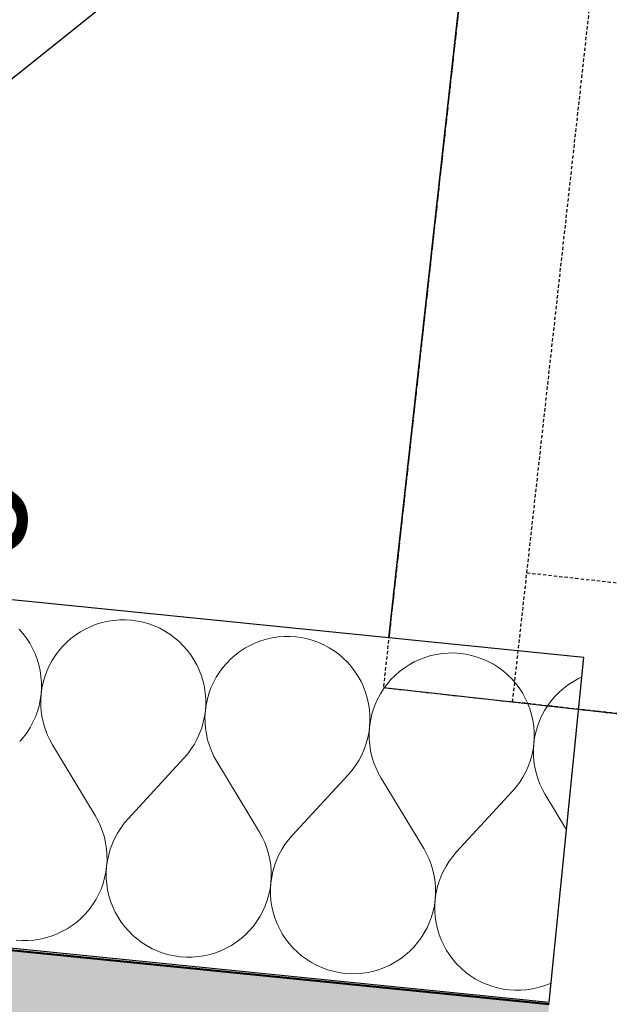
# Model space of a CAD drawing. Header units: millimetres. Extents: x -25972 to 4435, y -2839 to 20217.
# Tile 85 of 110: x -14630 to -14357, y 9410 to 9865. Entities that reach past the tile are written whole.
import ezdxf

# ---------------------------------------------------------------- set-up
doc = ezdxf.new("R2010")
doc.units = ezdxf.units.MM
doc.header["$MEASUREMENT"] = 0
for name, pattern in [('Wipeout_Contour', [1000, 0, -1000]), ('Čerchovaná M', [4.5, 2.5, -0.85, 0.3, -0.85]), ('Čárkovaná S', [2.5, 1.5, -1])]:
    doc.linetypes.add(name, pattern=pattern)
for name, color, linetype in [('7._POHLED ZÁPADNÍ_2_3D prvky fasada nove', 7, 'Continuous'), ('7._POHLED ZÁPADNÍ_2_Interiér - schodiště', 7, 'Continuous'), ('7._POHLED ZÁPADNÍ_2_Konstrukce - nosné', 7, 'Continuous'), ('7._POHLED ZÁPADNÍ_2_Nové_3D prvky fasada nove', 7, 'Continuous'), ('7._POHLED ZÁPADNÍ_2_Nové_3D prvky model', 7, 'Continuous'), ('7._POHLED ZÁPADNÍ_2_Nové_Interiér - schodiště', 7, 'Continuous'), ('7._POHLED ZÁPADNÍ_2_Nové_Konstrukce - nosné', 7, 'Continuous'), ('7._POHLED ZÁPADNÍ_2_Nové_Otvory – Dveře', 7, 'Continuous'), ('7._POHLED ZÁPADNÍ_2_Nové_Výplně – Řezové', 7, 'Continuous'), ('7._POHLED ZÁPADNÍ_2_Výplně – Řezové', 7, 'Continuous')]:
    doc.layers.add(name, color=color, linetype=linetype)
doc.styles.add('GENEROVANÝ_STYL_1', font='txt')

# ---------------------------------------------------------------- blocks, each defined once
blk = doc.blocks.new('*X38', base_point=(-26263.07, -5016.56))
at = {"layer": '7._POHLED ZÁPADNÍ_2_Nové_Výplně – Řezové', "color": 21, "linetype": 'Continuous', "lineweight": 20, "true_color": 0xffaaaa}
for p, q in [((-14583.38, 9587.32), (-14586.09, 9587.1)), ((-14580.66, 9587.33), (-14583.38, 9587.32)), ((-14577.94, 9587.16), (-14580.66, 9587.33)), ((-14575.25, 9586.79), (-14577.94, 9587.16)), ((-14628.06, 9580.99), (-14629.85, 9583.03)), ((-14599.05, 9583.2), (-14601.43, 9581.88)), ((-14596.58, 9584.35), (-14599.05, 9583.2)), ((-14594.04, 9585.32), (-14596.58, 9584.35)), ((-14591.43, 9586.1), (-14594.04, 9585.32)), ((-14588.78, 9586.7), (-14591.43, 9586.1)), ((-14586.09, 9587.1), (-14588.78, 9586.7)), ((-14572.58, 9586.23), (-14575.25, 9586.79)), ((-14569.97, 9585.48), (-14572.58, 9586.23)), ((-14567.41, 9584.54), (-14569.97, 9585.48)), ((-14564.93, 9583.43), (-14567.41, 9584.54)), ((-14562.54, 9582.14), (-14564.93, 9583.43)), ((-14626.41, 9578.82), (-14628.06, 9580.99)), ((-14624.93, 9576.54), (-14626.41, 9578.82)), ((-14605.87, 9578.75), (-14607.92, 9576.96)), ((-14603.7, 9580.4), (-14605.87, 9578.75)), ((-14601.43, 9581.88), (-14603.7, 9580.4)), ((-14560.24, 9580.68), (-14562.54, 9582.14)), ((-14558.05, 9579.07), (-14560.24, 9580.68)), ((-14555.98, 9577.3), (-14558.05, 9579.07)), ((-14515.63, 9578.45), (-14518.23, 9577.67)), ((-14512.97, 9579.05), (-14515.63, 9578.45)), ((-14510.28, 9579.45), (-14512.97, 9579.05)), ((-14507.57, 9579.67), (-14510.28, 9579.45)), ((-14504.85, 9579.68), (-14507.57, 9579.67)), ((-14502.14, 9579.51), (-14504.85, 9579.68)), ((-14499.44, 9579.14), (-14502.14, 9579.51)), ((-14496.78, 9578.58), (-14499.44, 9579.14)), ((-14494.16, 9577.83), (-14496.78, 9578.58)), ((-14623.61, 9574.16), (-14624.93, 9576.54)), ((-14622.46, 9571.7), (-14623.61, 9574.16)), ((-14609.83, 9575.02), (-14611.59, 9572.95)), ((-14607.92, 9576.96), (-14609.83, 9575.02)), ((-14554.05, 9575.39), (-14555.98, 9577.3)), ((-14552.25, 9573.34), (-14554.05, 9575.39)), ((-14525.62, 9574.24), (-14527.9, 9572.75)), ((-14523.24, 9575.56), (-14525.62, 9574.24)), ((-14520.77, 9576.7), (-14523.24, 9575.56)), ((-14518.23, 9577.67), (-14520.77, 9576.7)), ((-14491.61, 9576.89), (-14494.16, 9577.83)), ((-14489.13, 9575.78), (-14491.61, 9576.89)), ((-14486.73, 9574.49), (-14489.13, 9575.78)), ((-14484.43, 9573.04), (-14486.73, 9574.49)), ((-14621.5, 9569.15), (-14622.46, 9571.7)), ((-14620.72, 9566.55), (-14621.5, 9569.15)), ((-14613.21, 9570.76), (-14614.66, 9568.46)), ((-14611.59, 9572.95), (-14613.21, 9570.76)), ((-14550.61, 9571.17), (-14552.25, 9573.34)), ((-14549.12, 9568.89), (-14550.61, 9571.17)), ((-14532.11, 9569.31), (-14534.02, 9567.37)), ((-14530.07, 9571.1), (-14532.11, 9569.31)), ((-14527.9, 9572.75), (-14530.07, 9571.1)), ((-14482.24, 9571.42), (-14484.43, 9573.04)), ((-14480.18, 9569.65), (-14482.24, 9571.42)), ((-14478.24, 9567.74), (-14480.18, 9569.65)), ((-14444.97, 9569.05), (-14447.44, 9567.91)), ((-14442.43, 9570.02), (-14444.97, 9569.05)), ((-14439.82, 9570.81), (-14442.43, 9570.02)), ((-14437.17, 9571.4), (-14439.82, 9570.81)), ((-14434.48, 9571.81), (-14437.17, 9571.4)), ((-14431.76, 9572.02), (-14434.48, 9571.81)), ((-14429.04, 9572.04), (-14431.76, 9572.02)), ((-14426.33, 9571.86), (-14429.04, 9572.04)), ((-14423.63, 9571.49), (-14426.33, 9571.86)), ((-14420.97, 9570.93), (-14423.63, 9571.49)), ((-14418.36, 9570.18), (-14420.97, 9570.93)), ((-14415.8, 9569.25), (-14418.36, 9570.18)), ((-14413.32, 9568.13), (-14415.8, 9569.25)), ((-14620.12, 9563.89), (-14620.72, 9566.55)), ((-14615.95, 9566.07), (-14617.06, 9563.58)), ((-14614.66, 9568.46), (-14615.95, 9566.07)), ((-14547.8, 9566.51), (-14549.12, 9568.89)), ((-14546.66, 9564.05), (-14547.8, 9566.51)), ((-14535.79, 9565.3), (-14537.4, 9563.11)), ((-14534.02, 9567.37), (-14535.79, 9565.3)), ((-14476.45, 9565.69), (-14478.24, 9567.74)), ((-14474.8, 9563.53), (-14476.45, 9565.69)), ((-14452.09, 9565.1), (-14454.26, 9563.46)), ((-14449.82, 9566.59), (-14452.09, 9565.1)), ((-14447.44, 9567.91), (-14449.82, 9566.59)), ((-14410.92, 9566.84), (-14413.32, 9568.13)), ((-14408.63, 9565.39), (-14410.92, 9566.84)), ((-14406.44, 9563.77), (-14408.63, 9565.39)), ((-14619.72, 9561.2), (-14620.12, 9563.89)), ((-14619.51, 9558.49), (-14619.72, 9561.2)), ((-14618, 9561.03), (-14618.74, 9558.41)), ((-14617.06, 9563.58), (-14618, 9561.03)), ((-14545.69, 9561.5), (-14546.66, 9564.05)), ((-14544.91, 9558.9), (-14545.69, 9561.5)), ((-14538.86, 9560.81), (-14540.14, 9558.42)), ((-14537.4, 9563.11), (-14538.86, 9560.81)), ((-14473.32, 9561.25), (-14474.8, 9563.53)), ((-14472, 9558.87), (-14473.32, 9561.25)), ((-14456.3, 9561.66), (-14458.21, 9559.72)), ((-14454.26, 9563.46), (-14456.3, 9561.66)), ((-14404.37, 9562), (-14406.44, 9563.77)), ((-14402.43, 9560.09), (-14404.37, 9562)), ((-14400.64, 9558.05), (-14402.43, 9560.09)), ((-14371.63, 9560.26), (-14374.01, 9558.94)), ((-14370.04, 9561), (-14371.63, 9560.26)), ((-14619.67, 9553.05), (-14619.49, 9555.77)), ((-14619.3, 9555.75), (-14619.67, 9553.05)), ((-14619.49, 9555.77), (-14619.51, 9558.49)), ((-14618.74, 9558.41), (-14619.3, 9555.75)), ((-14544.32, 9556.24), (-14544.91, 9558.9)), ((-14543.91, 9553.55), (-14544.32, 9556.24)), ((-14541.26, 9555.93), (-14542.19, 9553.38)), ((-14540.14, 9558.42), (-14541.26, 9555.93)), ((-14470.85, 9556.4), (-14472, 9558.87)), ((-14469.89, 9553.86), (-14470.85, 9556.4)), ((-14461.6, 9555.47), (-14463.05, 9553.17)), ((-14459.98, 9557.65), (-14461.6, 9555.47)), ((-14458.21, 9559.72), (-14459.98, 9557.65)), ((-14399, 9555.88), (-14400.64, 9558.05)), ((-14397.51, 9553.6), (-14399, 9555.88)), ((-14378.45, 9555.81), (-14380.5, 9554.01)), ((-14376.29, 9557.45), (-14378.45, 9555.81)), ((-14374.01, 9558.94), (-14376.29, 9557.45)), ((-14620.04, 9550.36), (-14619.67, 9553.05)), ((-14619.67, 9553.05), (-14619.84, 9550.34)), ((-14543.7, 9550.84), (-14543.91, 9553.55)), ((-14543.69, 9548.12), (-14543.7, 9550.84)), ((-14542.94, 9550.76), (-14543.5, 9548.1)), ((-14542.19, 9553.38), (-14542.94, 9550.76)), ((-14469.1, 9551.25), (-14469.89, 9553.86)), ((-14468.51, 9548.6), (-14469.1, 9551.25)), ((-14464.34, 9550.77), (-14465.45, 9548.29)), ((-14463.05, 9553.17), (-14464.34, 9550.77)), ((-14396.19, 9551.22), (-14397.51, 9553.6)), ((-14395.05, 9548.75), (-14396.19, 9551.22)), ((-14382.41, 9552.07), (-14384.18, 9550.01)), ((-14380.5, 9554.01), (-14382.41, 9552.07)), ((-14621.36, 9545.08), (-14620.6, 9547.7)), ((-14620.6, 9547.7), (-14620.04, 9550.36)), ((-14619.84, 9550.34), (-14619.82, 9547.62)), ((-14619.82, 9547.62), (-14619.61, 9544.91)), ((-14543.86, 9545.41), (-14543.69, 9548.12)), ((-14543.5, 9548.1), (-14543.86, 9545.41)), ((-14468.11, 9545.91), (-14468.51, 9548.6)), ((-14465.45, 9548.29), (-14466.38, 9545.73)), ((-14394.08, 9546.21), (-14395.05, 9548.75)), ((-14393.3, 9543.6), (-14394.08, 9546.21)), ((-14385.79, 9547.82), (-14387.25, 9545.52)), ((-14384.18, 9550.01), (-14385.79, 9547.82)), ((-14623.41, 9540.05), (-14622.29, 9542.53)), ((-14622.29, 9542.53), (-14621.36, 9545.08)), ((-14619.61, 9544.91), (-14619.2, 9542.22)), ((-14619.2, 9542.22), (-14618.61, 9539.56)), ((-14544.8, 9540.05), (-14544.24, 9542.71)), ((-14544.24, 9542.71), (-14543.86, 9545.41)), ((-14543.86, 9545.41), (-14544.04, 9542.69)), ((-14544.04, 9542.69), (-14544.02, 9539.97)), ((-14467.9, 9543.19), (-14468.11, 9545.91)), ((-14467.88, 9540.47), (-14467.9, 9543.19)), ((-14467.13, 9543.12), (-14467.69, 9540.45)), ((-14466.38, 9545.73), (-14467.13, 9543.12)), ((-14392.71, 9540.95), (-14393.3, 9543.6)), ((-14388.53, 9543.12), (-14389.65, 9540.64)), ((-14387.25, 9545.52), (-14388.53, 9543.12)), ((-14626.15, 9535.35), (-14624.7, 9537.65)), ((-14624.7, 9537.65), (-14623.41, 9540.05)), ((-14618.61, 9539.56), (-14617.82, 9536.96)), ((-14546.49, 9534.88), (-14545.55, 9537.43)), ((-14545.55, 9537.43), (-14544.8, 9540.05)), ((-14544.02, 9539.97), (-14543.81, 9537.26)), ((-14543.81, 9537.26), (-14543.4, 9534.57)), ((-14468.43, 9535.06), (-14468.06, 9537.76)), ((-14468.06, 9537.76), (-14468.23, 9535.04)), ((-14468.06, 9537.76), (-14467.88, 9540.47)), ((-14467.69, 9540.45), (-14468.06, 9537.76)), ((-14392.3, 9538.26), (-14392.71, 9540.95)), ((-14392.09, 9535.54), (-14392.3, 9538.26)), ((-14390.58, 9538.08), (-14391.33, 9535.47)), ((-14389.65, 9540.64), (-14390.58, 9538.08)), ((-14629.54, 9531.1), (-14627.77, 9533.17)), ((-14627.77, 9533.17), (-14626.15, 9535.35)), ((-14617.82, 9536.96), (-14616.85, 9534.42)), ((-14616.85, 9534.42), (-14615.7, 9531.95)), ((-14547.6, 9532.4), (-14546.49, 9534.88)), ((-14543.4, 9534.57), (-14542.8, 9531.91)), ((-14468.99, 9532.4), (-14468.43, 9535.06)), ((-14468.23, 9535.04), (-14468.21, 9532.32)), ((-14392.25, 9530.11), (-14392.08, 9532.82)), ((-14391.89, 9532.81), (-14392.25, 9530.11)), ((-14392.08, 9532.82), (-14392.09, 9535.54)), ((-14391.33, 9535.47), (-14391.89, 9532.81)), ((-14615.7, 9531.95), (-14614.38, 9529.57)), ((-14594.7, 9496.95), (-14614.38, 9529.57)), ((-14550.35, 9527.71), (-14548.89, 9530)), ((-14548.89, 9530), (-14547.6, 9532.4)), ((-14542.8, 9531.91), (-14542.02, 9529.31)), ((-14542.02, 9529.31), (-14541.05, 9526.77)), ((-14470.68, 9527.23), (-14469.74, 9529.79)), ((-14469.74, 9529.79), (-14468.99, 9532.4)), ((-14468.21, 9532.32), (-14468, 9529.61)), ((-14468, 9529.61), (-14467.59, 9526.92)), ((-14392.62, 9527.41), (-14392.25, 9530.11)), ((-14392.25, 9530.11), (-14392.43, 9527.39)), ((-14579.54, 9495.43), (-14553.74, 9523.45)), ((-14553.74, 9523.45), (-14551.97, 9525.52)), ((-14551.97, 9525.52), (-14550.35, 9527.71)), ((-14541.05, 9526.77), (-14539.9, 9524.3)), ((-14539.9, 9524.3), (-14538.58, 9521.92)), ((-14473.09, 9522.36), (-14471.8, 9524.75)), ((-14471.8, 9524.75), (-14470.68, 9527.23)), ((-14467.59, 9526.92), (-14467, 9524.27)), ((-14467, 9524.27), (-14466.21, 9521.66)), ((-14393.94, 9522.14), (-14393.19, 9524.75)), ((-14393.19, 9524.75), (-14392.62, 9527.41)), ((-14392.43, 9527.39), (-14392.41, 9524.67)), ((-14392.41, 9524.67), (-14392.19, 9521.96)), ((-14518.89, 9489.31), (-14538.58, 9521.92)), ((-14476.16, 9517.87), (-14474.54, 9520.06)), ((-14474.54, 9520.06), (-14473.09, 9522.36)), ((-14466.21, 9521.66), (-14465.24, 9519.12)), ((-14465.24, 9519.12), (-14464.09, 9516.65)), ((-14395.99, 9517.1), (-14394.87, 9519.58)), ((-14394.87, 9519.58), (-14393.94, 9522.14)), ((-14392.19, 9521.96), (-14391.79, 9519.27)), ((-14391.79, 9519.27), (-14391.19, 9516.62)), ((-14503.73, 9487.78), (-14477.93, 9515.8)), ((-14477.93, 9515.8), (-14476.16, 9517.87)), ((-14464.09, 9516.65), (-14462.77, 9514.28)), ((-14398.74, 9512.41), (-14397.28, 9514.71)), ((-14397.28, 9514.71), (-14395.99, 9517.1)), ((-14391.19, 9516.62), (-14390.4, 9514.01)), ((-14443.09, 9481.66), (-14462.77, 9514.28)), ((-14402.13, 9508.16), (-14400.36, 9510.22)), ((-14400.36, 9510.22), (-14398.74, 9512.41)), ((-14390.4, 9514.01), (-14389.43, 9511.47)), ((-14389.43, 9511.47), (-14388.29, 9509.01)), ((-14427.93, 9480.13), (-14402.13, 9508.16)), ((-14388.29, 9509.01), (-14386.96, 9506.63)), ((-14377.17, 9490.39), (-14386.96, 9506.63)), ((-14593.38, 9494.58), (-14594.7, 9496.95)), ((-14592.23, 9492.11), (-14593.38, 9494.58)), ((-14591.26, 9489.57), (-14592.23, 9492.11)), ((-14581.31, 9493.36), (-14582.93, 9491.17)), ((-14579.54, 9495.43), (-14581.31, 9493.36)), ((-14590.47, 9486.96), (-14591.26, 9489.57)), ((-14584.38, 9488.87), (-14585.67, 9486.48)), ((-14582.93, 9491.17), (-14584.38, 9488.87)), ((-14517.57, 9486.93), (-14518.89, 9489.31)), ((-14503.73, 9487.78), (-14505.5, 9485.71)), ((-14589.88, 9484.31), (-14590.47, 9486.96)), ((-14589.47, 9481.62), (-14589.88, 9484.31)), ((-14586.79, 9484), (-14587.73, 9481.44)), ((-14585.67, 9486.48), (-14586.79, 9484)), ((-14516.42, 9484.46), (-14517.57, 9486.93)), ((-14515.45, 9481.92), (-14516.42, 9484.46)), ((-14507.12, 9483.52), (-14508.58, 9481.23)), ((-14505.5, 9485.71), (-14507.12, 9483.52)), ((-14589.26, 9478.91), (-14589.47, 9481.62)), ((-14589.24, 9476.19), (-14589.26, 9478.91)), ((-14588.48, 9478.83), (-14589.04, 9476.17)), ((-14587.73, 9481.44), (-14588.48, 9478.83)), ((-14514.67, 9479.32), (-14515.45, 9481.92)), ((-14514.07, 9476.66), (-14514.67, 9479.32)), ((-14509.87, 9478.83), (-14510.98, 9476.35)), ((-14508.58, 9481.23), (-14509.87, 9478.83)), ((-14441.77, 9479.28), (-14443.09, 9481.66)), ((-14440.62, 9476.81), (-14441.77, 9479.28)), ((-14429.7, 9478.06), (-14431.31, 9475.88)), ((-14427.93, 9480.13), (-14429.7, 9478.06)), ((-14589.78, 9470.78), (-14589.41, 9473.47)), ((-14589.41, 9473.47), (-14589.59, 9470.76)), ((-14589.41, 9473.47), (-14589.24, 9476.19)), ((-14589.04, 9476.17), (-14589.41, 9473.47)), ((-14513.66, 9473.97), (-14514.07, 9476.66)), ((-14513.45, 9471.26), (-14513.66, 9473.97)), ((-14511.92, 9473.8), (-14512.67, 9471.18)), ((-14510.98, 9476.35), (-14511.92, 9473.8)), ((-14439.65, 9474.27), (-14440.62, 9476.81)), ((-14438.86, 9471.67), (-14439.65, 9474.27)), ((-14432.77, 9473.58), (-14434.06, 9471.18)), ((-14431.31, 9475.88), (-14432.77, 9473.58)), ((-14590.34, 9468.11), (-14589.78, 9470.78)), ((-14589.59, 9470.76), (-14589.57, 9468.04)), ((-14513.43, 9468.54), (-14513.45, 9471.26)), ((-14512.67, 9471.18), (-14513.23, 9468.52)), ((-14438.26, 9469.01), (-14438.86, 9471.67)), ((-14437.86, 9466.32), (-14438.26, 9469.01)), ((-14434.06, 9471.18), (-14435.18, 9468.7)), ((-14592.02, 9462.94), (-14591.09, 9465.5)), ((-14591.09, 9465.5), (-14590.34, 9468.11)), ((-14589.57, 9468.04), (-14589.36, 9465.32)), ((-14589.36, 9465.32), (-14588.96, 9462.63)), ((-14513.97, 9463.13), (-14513.6, 9465.82)), ((-14513.6, 9465.82), (-14513.78, 9463.11)), ((-14513.6, 9465.82), (-14513.43, 9468.54)), ((-14513.23, 9468.52), (-14513.6, 9465.82)), ((-14437.64, 9463.61), (-14437.86, 9466.32)), ((-14436.11, 9466.15), (-14436.87, 9463.53)), ((-14435.18, 9468.7), (-14436.11, 9466.15)), ((-14594.42, 9458.06), (-14593.13, 9460.46)), ((-14593.13, 9460.46), (-14592.02, 9462.94)), ((-14588.96, 9462.63), (-14588.36, 9459.98)), ((-14588.36, 9459.98), (-14587.58, 9457.37)), ((-14515.28, 9457.85), (-14514.53, 9460.47)), ((-14514.53, 9460.47), (-14513.97, 9463.13)), ((-14513.78, 9463.11), (-14513.77, 9460.39)), ((-14513.77, 9460.39), (-14513.56, 9457.68)), ((-14437.8, 9458.18), (-14437.62, 9460.89)), ((-14437.43, 9460.87), (-14437.8, 9458.18)), ((-14437.62, 9460.89), (-14437.64, 9463.61)), ((-14436.87, 9463.53), (-14437.43, 9460.87)), ((-14597.49, 9453.58), (-14595.87, 9455.76)), ((-14595.87, 9455.76), (-14594.42, 9458.06)), ((-14587.58, 9457.37), (-14586.62, 9454.83)), ((-14517.32, 9452.81), (-14516.21, 9455.3)), ((-14516.21, 9455.3), (-14515.28, 9457.85)), ((-14513.56, 9457.68), (-14513.15, 9454.99)), ((-14438.73, 9452.82), (-14438.17, 9455.48)), ((-14438.17, 9455.48), (-14437.8, 9458.18)), ((-14437.8, 9458.18), (-14437.98, 9455.46)), ((-14437.98, 9455.46), (-14437.96, 9452.74)), ((-14601.17, 9449.57), (-14599.25, 9451.51)), ((-14599.25, 9451.51), (-14597.49, 9453.58)), ((-14586.62, 9454.83), (-14585.47, 9452.36)), ((-14585.47, 9452.36), (-14584.15, 9449.98)), ((-14518.61, 9450.42), (-14517.32, 9452.81)), ((-14513.15, 9454.99), (-14512.56, 9452.33)), ((-14512.56, 9452.33), (-14511.78, 9449.73)), ((-14439.47, 9450.2), (-14438.73, 9452.82)), ((-14437.96, 9452.74), (-14437.75, 9450.03)), ((-14607.65, 9444.64), (-14605.38, 9446.13)), ((-14605.38, 9446.13), (-14603.21, 9447.77)), ((-14603.21, 9447.77), (-14601.17, 9449.57)), ((-14584.15, 9449.98), (-14582.67, 9447.7)), ((-14582.67, 9447.7), (-14581.02, 9445.54)), ((-14521.68, 9445.93), (-14520.07, 9448.12)), ((-14520.07, 9448.12), (-14518.61, 9450.42)), ((-14511.78, 9449.73), (-14510.81, 9447.18)), ((-14510.81, 9447.18), (-14509.66, 9444.72)), ((-14441.52, 9445.16), (-14440.41, 9447.65)), ((-14440.41, 9447.65), (-14439.47, 9450.2)), ((-14437.75, 9450.03), (-14437.35, 9447.34)), ((-14437.35, 9447.34), (-14436.75, 9444.68)), ((-14615.04, 9441.21), (-14612.5, 9442.18)), ((-14612.5, 9442.18), (-14610.03, 9443.32)), ((-14610.03, 9443.32), (-14607.65, 9444.64)), ((-14581.02, 9445.54), (-14579.23, 9443.49)), ((-14579.23, 9443.49), (-14577.29, 9441.58)), ((-14577.29, 9441.58), (-14575.23, 9439.81)), ((-14527.4, 9440.13), (-14525.36, 9441.92)), ((-14525.36, 9441.92), (-14523.45, 9443.86)), ((-14523.45, 9443.86), (-14521.68, 9445.93)), ((-14509.66, 9444.72), (-14508.35, 9442.34)), ((-14508.35, 9442.34), (-14506.86, 9440.06)), ((-14444.26, 9440.47), (-14442.81, 9442.77)), ((-14442.81, 9442.77), (-14441.52, 9445.16)), ((-14436.75, 9444.68), (-14435.97, 9442.08)), ((-14435.97, 9442.08), (-14435, 9439.53)), ((-14631.14, 9439.37), (-14628.42, 9439.19)), ((-14628.42, 9439.19), (-14625.7, 9439.21)), ((-14625.7, 9439.21), (-14622.99, 9439.42)), ((-14622.99, 9439.42), (-14620.3, 9439.83)), ((-14620.3, 9439.83), (-14617.65, 9440.42)), ((-14617.65, 9440.42), (-14615.04, 9441.21)), ((-14575.23, 9439.81), (-14573.04, 9438.19)), ((-14573.04, 9438.19), (-14570.74, 9436.74)), ((-14531.85, 9436.99), (-14529.57, 9438.48)), ((-14529.57, 9438.48), (-14527.4, 9440.13)), ((-14506.86, 9440.06), (-14505.22, 9437.89)), ((-14505.22, 9437.89), (-14503.42, 9435.84)), ((-14447.64, 9436.21), (-14445.88, 9438.28)), ((-14445.88, 9438.28), (-14444.26, 9440.47)), ((-14435, 9439.53), (-14433.86, 9437.07)), ((-14433.86, 9437.07), (-14432.54, 9434.69)), ((-14570.74, 9436.74), (-14568.34, 9435.45)), ((-14568.34, 9435.45), (-14565.86, 9434.34)), ((-14565.86, 9434.34), (-14563.31, 9433.4)), ((-14563.31, 9433.4), (-14560.69, 9432.65)), ((-14560.69, 9432.65), (-14558.03, 9432.09)), ((-14544.5, 9432.18), (-14541.84, 9432.78)), ((-14541.84, 9432.78), (-14539.24, 9433.56)), ((-14539.24, 9433.56), (-14536.69, 9434.53)), ((-14536.69, 9434.53), (-14534.23, 9435.67)), ((-14534.23, 9435.67), (-14531.85, 9436.99)), ((-14503.42, 9435.84), (-14501.49, 9433.93)), ((-14501.49, 9433.93), (-14499.42, 9432.16)), ((-14453.76, 9430.83), (-14451.6, 9432.48)), ((-14451.6, 9432.48), (-14449.55, 9434.27)), ((-14449.55, 9434.27), (-14447.64, 9436.21)), ((-14432.54, 9434.69), (-14431.06, 9432.41)), ((-14558.03, 9432.09), (-14555.33, 9431.72)), ((-14555.33, 9431.72), (-14552.62, 9431.55)), ((-14552.62, 9431.55), (-14549.9, 9431.56)), ((-14549.9, 9431.56), (-14547.19, 9431.78)), ((-14547.19, 9431.78), (-14544.5, 9432.18)), ((-14499.42, 9432.16), (-14497.23, 9430.55)), ((-14497.23, 9430.55), (-14494.93, 9429.09)), ((-14494.93, 9429.09), (-14492.54, 9427.8)), ((-14460.89, 9426.88), (-14458.42, 9428.03)), ((-14458.42, 9428.03), (-14456.04, 9429.35)), ((-14456.04, 9429.35), (-14453.76, 9430.83)), ((-14431.06, 9432.41), (-14429.41, 9430.24)), ((-14429.41, 9430.24), (-14427.62, 9428.2)), ((-14427.62, 9428.2), (-14425.68, 9426.28)), ((-14492.54, 9427.8), (-14490.06, 9426.69)), ((-14490.06, 9426.69), (-14487.5, 9425.75)), ((-14487.5, 9425.75), (-14484.89, 9425)), ((-14484.89, 9425), (-14482.22, 9424.44)), ((-14482.22, 9424.44), (-14479.53, 9424.07)), ((-14479.53, 9424.07), (-14476.81, 9423.9)), ((-14476.81, 9423.9), (-14474.09, 9423.92)), ((-14474.09, 9423.92), (-14471.38, 9424.13)), ((-14471.38, 9424.13), (-14468.69, 9424.53)), ((-14468.69, 9424.53), (-14466.04, 9425.13)), ((-14466.04, 9425.13), (-14463.43, 9425.91)), ((-14463.43, 9425.91), (-14460.89, 9426.88)), ((-14425.68, 9426.28), (-14423.61, 9424.52)), ((-14423.61, 9424.52), (-14421.43, 9422.9)), ((-14421.43, 9422.9), (-14419.13, 9421.44)), ((-14419.13, 9421.44), (-14416.73, 9420.15)), ((-14416.73, 9420.15), (-14414.25, 9419.04)), ((-14414.25, 9419.04), (-14411.7, 9418.11)), ((-14387.63, 9418.26), (-14385.08, 9419.23)), ((-14385.08, 9419.23), (-14384.31, 9419.59)), ((-14411.7, 9418.11), (-14409.08, 9417.36)), ((-14409.08, 9417.36), (-14406.42, 9416.79)), ((-14406.42, 9416.79), (-14403.72, 9416.43)), ((-14403.72, 9416.43), (-14401.01, 9416.25)), ((-14401.01, 9416.25), (-14398.29, 9416.27)), ((-14398.29, 9416.27), (-14395.58, 9416.48)), ((-14395.58, 9416.48), (-14392.88, 9416.88)), ((-14392.88, 9416.88), (-14390.23, 9417.48)), ((-14390.23, 9417.48), (-14387.63, 9418.26))]:
    blk.add_line(p, q, dxfattribs=at)

msp = doc.modelspace()

# ---------------------------------------------------------------- linework, layer by layer
at = {"layer": '7._POHLED ZÁPADNÍ_2_Nové_3D prvky model', "color": 1, "linetype": 'Čerchovaná M', "lineweight": 25, "flags": 128}
msp.add_lwpolyline([(-14361.21, 10462.51), (-14461.71, 9556.06), (-13173.6, 9413.25), (-13073.1, 10319.69)], close=True, dxfattribs=at)
at = {"layer": '7._POHLED ZÁPADNÍ_2_Nové_Interiér - schodiště', "color": 1, "linetype": 'Continuous', "lineweight": 25}
for p, q in [((-14460.38, 9567.99), (-14361.21, 10462.51)), ((-14410.79, 10015.25), (-14686.82, 9794.32)), ((-14460.38, 9567.99), (-17054.49, 9855.61)), ((-17055.81, 9843.68), (-14461.71, 9556.06)), ((-14748.62, 9599.95), (-14460.38, 9567.99)), ((-14461.71, 9556.06), (-14460.38, 9567.99))]:
    msp.add_line(p, q, dxfattribs=at)
at = {"layer": '7._POHLED ZÁPADNÍ_2_Nové_Interiér - schodiště', "color": 1, "linetype": 'Čerchovaná M', "lineweight": 25, "flags": 128}
msp.add_lwpolyline([(-14634.33, 10492.79), (-14733.51, 9598.27), (-14460.38, 9567.99), (-14361.21, 10462.51)], close=True, dxfattribs=at)

# ---------------------------------------------------------------- texts
at = {"layer": '7._POHLED ZÁPADNÍ_2_Interiér - schodiště', "color": 1, "linetype": 'Continuous', "lineweight": 25, "insert": (-14649.69, 9653.34), "char_height": 50, "attachment_point": 4, "rotation": 263.6732, "style": 'GENEROVANÝ_STYL_1'}
msp.add_mtext('\\A1;{\\pql;\\fArial|b0|i0|c238|p38;9}', dxfattribs=at)

# ---------------------------------------------------------------- next in the draw order: wipeouts: each hides what was drawn before it
at = {"color": 254, "linetype": 'Wipeout_Contour', "lineweight": 0, "ltscale": 91120.356399}
msp.add_wipeout([(-16226.99, 9656.85), (-16233.01, 9597.15), (-14385.2, 9410.73), (-14369.14, 9569.92), (-16216.95, 9756.34)], dxfattribs=at).dxf.layer = '7._POHLED ZÁPADNÍ_2_Nové_Výplně – Řezové'

# ---------------------------------------------------------------- next in the draw order: hatches: boundary and pattern name
at = {"layer": '7._POHLED ZÁPADNÍ_2_Výplně – Řezové', "linetype": 'Continuous', "lineweight": 13}
msp.add_hatch(color=254, dxfattribs=at).paths.add_polyline_path([(-15864.05, 9055.6), (-14435.11, 8912.26), (-14385.2, 9409.76), (-15814.15, 9553.1)])

# ---------------------------------------------------------------- next in the draw order: linework, layer by layer
at = {"layer": '7._POHLED ZÁPADNÍ_2_Konstrukce - nosné', "color": 7, "linetype": 'Continuous', "lineweight": 50, "flags": 128}
msp.add_lwpolyline([(-14385.2, 9409.76), (-15814.15, 9553.1)], dxfattribs=at)
at = {"layer": '7._POHLED ZÁPADNÍ_2_Nové_3D prvky fasada nove', "color": 1, "linetype": 'Čárkovaná S', "lineweight": 25}
for p, q in [((-14361.21, 10462.51), (-14461.71, 9556.06)), ((-14402.07, 9549.45), (-14301.57, 10455.9)), ((-14402.07, 9549.45), (-14395.46, 9609.09)), ((-14395.46, 9609.09), (-13226.62, 9479.49)), ((-14461.71, 9556.06), (-14402.07, 9549.45)), ((-13233.23, 9419.86), (-14402.07, 9549.45))]:
    msp.add_line(p, q, dxfattribs=at)
at = {"layer": '7._POHLED ZÁPADNÍ_2_Nové_3D prvky fasada nove', "color": 1, "linetype": 'Continuous', "lineweight": 25}
msp.add_line((-14461.71, 9556.06), (-13161.88, 9411.95), dxfattribs=at)
at = {"layer": '7._POHLED ZÁPADNÍ_2_Nové_Konstrukce - nosné', "color": 1, "linetype": 'Continuous', "lineweight": 25}
msp.add_line((-14385.2, 9410.73), (-14369.14, 9569.92), dxfattribs=at)
at = {"layer": '7._POHLED ZÁPADNÍ_2_Nové_Konstrukce - nosné', "color": 1, "linetype": 'Continuous', "lineweight": 25, "flags": 128}
for points in [[(-14369.14, 9569.92), (-16216.95, 9756.34)], [(-16233.01, 9597.15), (-14385.2, 9410.73)]]:
    msp.add_lwpolyline(points, dxfattribs=at)
at = {"layer": '7._POHLED ZÁPADNÍ_2_Nové_Otvory – Dveře', "color": 1, "linetype": 'Continuous', "lineweight": 25}
msp.add_line((-14385.2, 9410.73), (-14369.14, 9569.92), dxfattribs=at)

# ---------------------------------------------------------------- next in the draw order: block references
at = {"layer": '7._POHLED ZÁPADNÍ_2_3D prvky fasada nove', "color": 9, "linetype": 'Continuous', "lineweight": 13}
msp.add_blockref('*X38', (-26263.07, -5016.56), dxfattribs=at)

doc.saveas('drawing.dxf')
